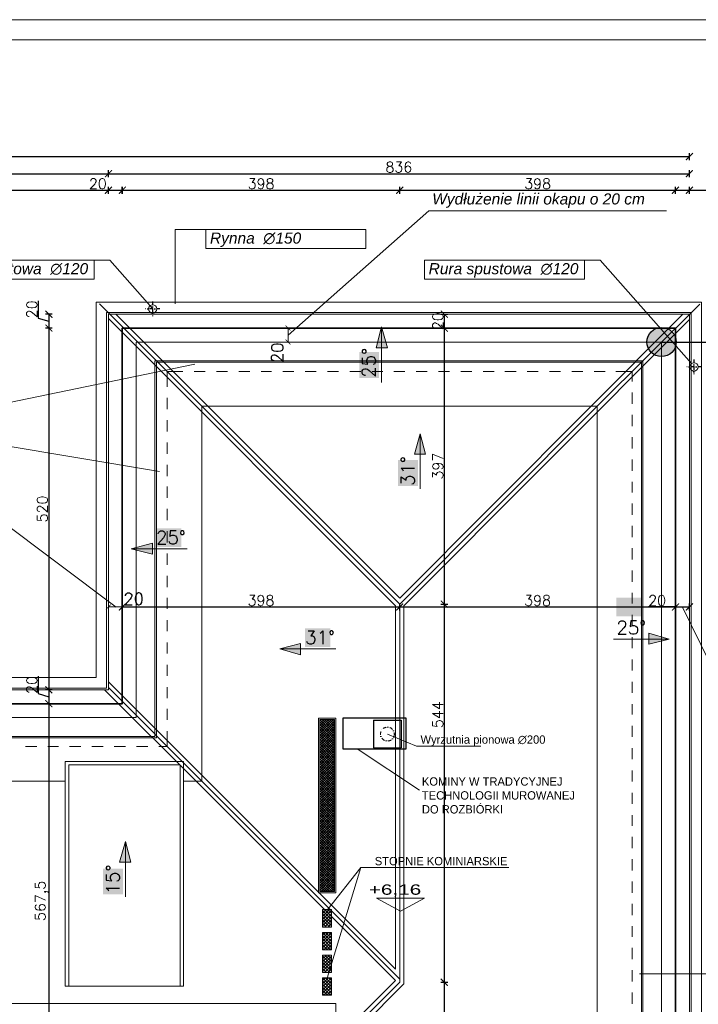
# Model space of a CAD drawing. Header units: millimetres. Extents: x -587 to 33545, y -26688 to 22494.
# Tile 227 of 256: x 15447 to 16424, y 6732 to 8148. Entities that reach past the tile are written whole.
import ezdxf
from ezdxf.lldxf.tags import DXFTag

# ---------------------------------------------------------------- set-up
doc = ezdxf.new("R2010")
doc.units = ezdxf.units.MM
doc.header["$MEASUREMENT"] = 0
for name, pattern in [('AUSGEZOGEN', [0]), ('DASHDOT', [1, 0.5, -0.25, 0, -0.25]), ('STRICHPUNKTX2', [2, 1, -0.5, 0, -0.5])]:
    doc.linetypes.add(name, pattern=pattern)
doc.layers.add('_B___I__', color=7, linetype='AUSGEZOGEN')
for name, color, linetype, lineweight in [('_IS_EKO_Wentylacja_wyrzut', 16, 'Continuous', 20), ('A_l.przerywana', 250, 'ICAD_ISO03W100', 9), ('A_l.widokowa', 250, 'Continuous', 18), ('A_linie widokowe', 5, 'Continuous', 18), ('A_wymiarowanie', 176, 'Continuous', 9), ('k_wyburzenia widoczne', 252, 'PNEUMATIC2', 30), ('l. przerywana', 3, 'ICAD_ISO03W100', 9), ('l.przerywana', 104, 'ICAD_ISO03W100', 5), ('l.widokowa', 140, 'Continuous', 15), ('l.wypełnien', 253, 'Continuous', 5), ('linia opisowa', 175, 'Continuous', 9), ('Nowe_820-G Rysunki Obrazki_Nr_pióra__23', 7, 'Continuous', 15), ('wymiarowanie', 176, 'Continuous', 9)]:
    doc.layers.add(name, color=color, linetype=linetype, lineweight=lineweight)
doc.layers.add('UWAGI ARCHITEKTURA', color=6, linetype='Continuous', plot=False)
doc.styles.add('Arial', font='arial.ttf')
doc.styles.add('Arial$001H0', font='SIMPLEX')
doc.styles.add('PROFILE', font='GOTHIC.TTF', dxfattribs={"width": 0.8})
doc.styles.add('styl1', font='arial.ttf', dxfattribs={"height": 15})
doc.styles.add('styl2', font='simplex.shx')
tags = doc.linetypes.add('ICAD_ISO03W100', pattern=[30, 12, -18]).pattern_tags.tags
tags[6:7] = [DXFTag(74, 4), DXFTag(75, 0), DXFTag(340, '0'), DXFTag(46, 1.0), DXFTag(50, 0.0), DXFTag(44, 0.0), DXFTag(45, 0.0)]
tags[4:5] = [DXFTag(74, 4), DXFTag(75, 0), DXFTag(340, '0'), DXFTag(46, 1.0), DXFTag(50, 0.0), DXFTag(44, 0.0), DXFTag(45, 0.0)]
doc.linetypes.add('PNEUMATIC2', pattern='A,0.5,-0.25,["//",Standard,S=0.2,R=0,X=-0.1,Y=-0.1],-0.25', length=1)
doc.dimstyles.new('Kopia I_1.100', dxfattribs={"dimtxt": 15, "dimasz": 10, "dimexe": 5, "dimexo": 1, "dimgap": 1.5, "dimtad": 1, "dimdec": 1, "dimrnd": 0.5, "dimtxsty": 'styl2', "dimblk": 'ARCHTICK', "dimcen": 5, "dimadec": 0, "dimazin": 0, "dimtfac": 1, "dimtdec": 1, "dimtmove": 0, "dimatfit": 3, "dimldrblk": 'ARCHTICK', "dimfxl": 10, "dimfxlon": 1, "dimarcsym": 0})
doc.dimstyles.new('Skala 1-100', dxfattribs={"dimtxt": 17, "dimasz": 7, "dimexe": 1, "dimexo": 1, "dimgap": 1.5, "dimtad": 1, "dimdec": 1, "dimrnd": 0.5, "dimtxsty": 'styl2', "dimblk": 'ARCHTICK', "dimcen": 7, "dimadec": 0, "dimazin": 0, "dimtfac": 1, "dimtdec": 1, "dimtmove": 1, "dimatfit": 3, "dimldrblk": 'ARCHTICK', "dimfxl": 15, "dimfxlon": 1, "dimlwd": -1, "dimlwe": -1, "dimarcsym": 0})

# ---------------------------------------------------------------- blocks, each defined once
blk = doc.blocks.new('_ArchTick')
at = {"color": 0, "linetype": 'ByBlock', "const_width": 0.15}
blk.add_lwpolyline([(-0.5, -0.5), (0.5, 0.5)], dxfattribs=at)
blk = doc.blocks.new('*D1318')
at = {"layer": 'Defpoints', "color": 0}
for p in [(15575.1, 7303.6), (15575.1, 7279.8), (15595.1, 7279.8)]:
    blk.add_point(p, dxfattribs=at)
at = {"layer": 'wymiarowanie', "color": 0}
for p, q in [((15575.1, 7288.6), (15575.1, 7304.6)), ((15595.1, 7303.6), (15575.1, 7303.6)), ((15595.1, 7288.6), (15595.1, 7304.6))]:
    blk.add_line(p, q, dxfattribs=at)
at = {"layer": 'wymiarowanie', "color": 0, "xscale": 7, "yscale": 7, "zscale": 7, "rotation": 180}
blk.add_blockref('_ArchTick', (15575.1, 7303.6), dxfattribs=at)
at = {"layer": 'wymiarowanie', "color": 0, "xscale": 7, "yscale": 7, "zscale": 7}
blk.add_blockref('_ArchTick', (15595.1, 7303.6), dxfattribs=at)
at = {"layer": 'wymiarowanie', "color": 0, "insert": (15611.5, 7315.3), "char_height": 17, "attachment_point": 5, "style": 'styl2'}
blk.add_mtext('20', dxfattribs=at)
blk = doc.blocks.new('*D1319')
at = {"layer": 'Defpoints', "color": 0}
for p in [(15858.2, 7704.7), (15833.6, 7684.7), (15858.2, 7684.7)]:
    blk.add_point(p, dxfattribs=at)
at = {"layer": 'wymiarowanie', "color": 0}
for p, q in [((15848.6, 7704.7), (15832.6, 7704.7)), ((15833.6, 7704.7), (15833.6, 7684.7)), ((15848.6, 7684.7), (15832.6, 7684.7))]:
    blk.add_line(p, q, dxfattribs=at)
at = {"layer": 'wymiarowanie', "color": 0, "xscale": 7, "yscale": 7, "zscale": 7}
for p, rotation in [((15833.6, 7704.7), 90), ((15833.6, 7684.7), -90.00000000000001)]:
    blk.add_blockref('_ArchTick', p, dxfattribs=dict(at, rotation=rotation))
at = {"layer": 'wymiarowanie', "color": 0, "insert": (15818.2, 7669.3), "char_height": 17, "attachment_point": 5, "rotation": 90, "style": 'styl2'}
blk.add_mtext('20', dxfattribs=at)
blk = doc.blocks.new('*D1791')
at = {"layer": 'Defpoints', "color": 0}
for p in [(16020, 7724.7), (16020, 7704.7), (16058.5, 7704.7)]:
    blk.add_point(p, dxfattribs=at)
at = {"layer": 'wymiarowanie', "color": 0, "lineweight": -2}
for p, q in [((16053.5, 7724.7), (16063.5, 7724.7)), ((16058.5, 7724.7), (16058.5, 7704.7)), ((16053.5, 7704.7), (16063.5, 7704.7))]:
    blk.add_line(p, q, dxfattribs=at)
at = {"layer": 'wymiarowanie', "color": 0, "lineweight": -2, "xscale": 10, "yscale": 10, "zscale": 10}
for p, rotation in [((16058.5, 7724.7), 90), ((16058.5, 7704.7), -90.00000000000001)]:
    blk.add_blockref('_ArchTick', p, dxfattribs=dict(at, rotation=rotation))
at = {"layer": 'wymiarowanie', "color": 0, "insert": (16049.2, 7714.7), "char_height": 15, "attachment_point": 5, "rotation": 90, "style": 'styl2'}
blk.add_mtext('20', dxfattribs=at)
blk = doc.blocks.new('*D1792')
at = {"layer": 'Defpoints', "color": 0}
for p in [(16020, 7704.7), (15994.3, 7307.7), (16058.5, 7307.7)]:
    blk.add_point(p, dxfattribs=at)
at = {"layer": 'wymiarowanie', "color": 0, "lineweight": -2}
for p, q in [((16053.5, 7704.7), (16063.5, 7704.7)), ((16058.5, 7704.7), (16058.5, 7307.7)), ((16053.5, 7307.7), (16063.5, 7307.7))]:
    blk.add_line(p, q, dxfattribs=at)
at = {"layer": 'wymiarowanie', "color": 0, "lineweight": -2, "xscale": 10, "yscale": 10, "zscale": 10}
for p, rotation in [((16058.5, 7704.7), 90), ((16058.5, 7307.7), -90.00000000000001)]:
    blk.add_blockref('_ArchTick', p, dxfattribs=dict(at, rotation=rotation))
at = {"layer": 'wymiarowanie', "color": 0, "insert": (16049.2, 7506.2), "char_height": 15, "attachment_point": 5, "rotation": 90, "style": 'styl2'}
blk.add_mtext('397', dxfattribs=at)
blk = doc.blocks.new('*D1793')
at = {"layer": 'Defpoints', "color": 0}
for p in [(15994.3, 7307.7), (15994.3, 6763.9), (16058.5, 6763.9)]:
    blk.add_point(p, dxfattribs=at)
at = {"layer": 'wymiarowanie', "color": 0, "lineweight": -2}
for p, q in [((16053.5, 7307.7), (16063.5, 7307.7)), ((16058.5, 7307.7), (16058.5, 6763.9)), ((16053.5, 6763.9), (16063.5, 6763.9))]:
    blk.add_line(p, q, dxfattribs=at)
at = {"layer": 'wymiarowanie', "color": 0, "lineweight": -2, "xscale": 10, "yscale": 10, "zscale": 10}
for p, rotation in [((16058.5, 7307.7), 90), ((16058.5, 6763.9), -90.00000000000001)]:
    blk.add_blockref('_ArchTick', p, dxfattribs=dict(at, rotation=rotation))
at = {"layer": 'wymiarowanie', "color": 0, "insert": (16049.2, 7148.6), "char_height": 15, "attachment_point": 5, "rotation": 90, "style": 'styl2'}
blk.add_mtext('544', dxfattribs=at)
blk = doc.blocks.new('*D1794')
at = {"layer": 'Defpoints', "color": 0}
for p in [(15994.3, 6763.9), (15827.5, 6597.2), (16058.5, 6597.2)]:
    blk.add_point(p, dxfattribs=at)
at = {"layer": 'wymiarowanie', "color": 0, "lineweight": -2}
for p, q in [((16053.5, 6763.9), (16063.5, 6763.9)), ((16058.5, 6763.9), (16058.5, 6597.2)), ((16053.5, 6597.2), (16063.5, 6597.2))]:
    blk.add_line(p, q, dxfattribs=at)
at = {"layer": 'wymiarowanie', "color": 0, "lineweight": -2, "xscale": 10, "yscale": 10, "zscale": 10}
for p, rotation in [((16058.5, 6763.9), 90), ((16058.5, 6597.2), -90.00000000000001)]:
    blk.add_blockref('_ArchTick', p, dxfattribs=dict(at, rotation=rotation))
at = {"layer": 'wymiarowanie', "color": 0, "insert": (16049.2, 6680.6), "char_height": 15, "attachment_point": 5, "rotation": 90, "style": 'styl2'}
blk.add_mtext('167', dxfattribs=at)
blk = doc.blocks.new('*D1800')
at = {"layer": 'Defpoints', "color": 0}
for p in [(15994.3, 7303.6), (15595.1, 7288.6), (15994.3, 7288.6)]:
    blk.add_point(p, dxfattribs=at)
at = {"layer": 'wymiarowanie', "color": 0, "lineweight": -2}
for p, q in [((15595.1, 7298.6), (15595.1, 7308.6)), ((15994.3, 7298.6), (15994.3, 7308.6)), ((15595.1, 7303.6), (15994.3, 7303.6))]:
    blk.add_line(p, q, dxfattribs=at)
at = {"layer": 'wymiarowanie', "color": 0, "lineweight": -2, "xscale": 10, "yscale": 10, "zscale": 10, "rotation": 180}
blk.add_blockref('_ArchTick', (15595.1, 7303.6), dxfattribs=at)
at = {"layer": 'wymiarowanie', "color": 0, "lineweight": -2, "xscale": 10, "yscale": 10, "zscale": 10}
blk.add_blockref('_ArchTick', (15994.3, 7303.6), dxfattribs=at)
at = {"layer": 'wymiarowanie', "color": 0, "insert": (15794.7, 7313), "char_height": 15, "attachment_point": 5, "style": 'styl2'}
blk.add_mtext('398', dxfattribs=at)
blk = doc.blocks.new('*D1801')
at = {"layer": 'Defpoints', "color": 0}
for p in [(16391.2, 7303.6), (15994.3, 7288.6), (16391.2, 7276.1)]:
    blk.add_point(p, dxfattribs=at)
at = {"layer": 'wymiarowanie', "color": 0, "lineweight": -2}
for p, q in [((15994.3, 7298.6), (15994.3, 7308.6)), ((16391.2, 7298.6), (16391.2, 7308.6)), ((15994.3, 7303.6), (16391.2, 7303.6))]:
    blk.add_line(p, q, dxfattribs=at)
at = {"layer": 'wymiarowanie', "color": 0, "lineweight": -2, "xscale": 10, "yscale": 10, "zscale": 10, "rotation": 180}
blk.add_blockref('_ArchTick', (15994.3, 7303.6), dxfattribs=at)
at = {"layer": 'wymiarowanie', "color": 0, "lineweight": -2, "xscale": 10, "yscale": 10, "zscale": 10}
blk.add_blockref('_ArchTick', (16391.2, 7303.6), dxfattribs=at)
at = {"layer": 'wymiarowanie', "color": 0, "insert": (16192.7, 7313), "char_height": 15, "attachment_point": 5, "style": 'styl2'}
blk.add_mtext('398', dxfattribs=at)
blk = doc.blocks.new('*D1802')
at = {"layer": 'Defpoints', "color": 0}
for p in [(16411.2, 7303.6), (16391.2, 7276.1), (16411.2, 7278)]:
    blk.add_point(p, dxfattribs=at)
at = {"layer": 'wymiarowanie', "color": 0, "lineweight": -2}
for p, q in [((16391.2, 7298.6), (16391.2, 7308.6)), ((16411.2, 7298.6), (16411.2, 7308.6)), ((16391.2, 7303.6), (16352.3, 7303.6)), ((16391.2, 7303.6), (16411.2, 7303.6))]:
    blk.add_line(p, q, dxfattribs=at)
at = {"layer": 'wymiarowanie', "color": 0, "lineweight": -2, "xscale": 10, "yscale": 10, "zscale": 10, "rotation": 180}
blk.add_blockref('_ArchTick', (16391.2, 7303.6), dxfattribs=at)
at = {"layer": 'wymiarowanie', "color": 0, "lineweight": -2, "xscale": 10, "yscale": 10, "zscale": 10}
blk.add_blockref('_ArchTick', (16411.2, 7303.6), dxfattribs=at)
at = {"layer": 'wymiarowanie', "color": 0, "insert": (16364.8, 7313), "char_height": 15, "attachment_point": 5, "style": 'styl2'}
blk.add_mtext('20', dxfattribs=at)
blk = doc.blocks.new('*D1806')
at = {"layer": 'Defpoints', "color": 0}
for p in [(15575.1, 7903), (14172.1, 7694.9), (15575.1, 7702.6)]:
    blk.add_point(p, dxfattribs=at)
at = {"layer": 'wymiarowanie', "color": 0, "lineweight": -2}
for p, q in [((14172.1, 7898), (14172.1, 7908)), ((14172.1, 7903), (15575.1, 7903)), ((15575.1, 7898), (15575.1, 7908))]:
    blk.add_line(p, q, dxfattribs=at)
at = {"layer": 'wymiarowanie', "color": 0, "lineweight": -2, "xscale": 10, "yscale": 10, "zscale": 10, "rotation": 180}
blk.add_blockref('_ArchTick', (14172.1, 7903), dxfattribs=at)
at = {"layer": 'wymiarowanie', "color": 0, "lineweight": -2, "xscale": 10, "yscale": 10, "zscale": 10}
blk.add_blockref('_ArchTick', (15575.1, 7903), dxfattribs=at)
at = {"layer": 'wymiarowanie', "color": 0, "insert": (14873.6, 7912.3), "char_height": 15, "attachment_point": 5, "style": 'styl2'}
blk.add_mtext('1403', dxfattribs=at)
blk = doc.blocks.new('*D1807')
at = {"layer": 'Defpoints', "color": 0}
for p in [(15595.1, 7903), (15595.1, 7704.7), (15575.1, 7702.6)]:
    blk.add_point(p, dxfattribs=at)
at = {"layer": 'wymiarowanie', "color": 0, "lineweight": -2}
for p, q in [((15575.1, 7898), (15575.1, 7908)), ((15575.1, 7903), (15595.1, 7903)), ((15595.1, 7898), (15595.1, 7908))]:
    blk.add_line(p, q, dxfattribs=at)
at = {"layer": 'wymiarowanie', "color": 0, "lineweight": -2, "xscale": 10, "yscale": 10, "zscale": 10, "rotation": 180}
blk.add_blockref('_ArchTick', (15575.1, 7903), dxfattribs=at)
at = {"layer": 'wymiarowanie', "color": 0, "lineweight": -2, "xscale": 10, "yscale": 10, "zscale": 10}
blk.add_blockref('_ArchTick', (15595.1, 7903), dxfattribs=at)
at = {"layer": 'wymiarowanie', "color": 0, "insert": (15559.9, 7912.3), "char_height": 15, "attachment_point": 5, "style": 'styl2'}
blk.add_mtext('20', dxfattribs=at)
blk = doc.blocks.new('*D1809')
at = {"layer": 'Defpoints', "color": 0}
for p in [(16411.2, 7903), (16391.2, 7704.7), (16411.2, 7702.1)]:
    blk.add_point(p, dxfattribs=at)
at = {"layer": 'wymiarowanie', "color": 0, "lineweight": -2}
for p, q in [((16391.2, 7898), (16391.2, 7908)), ((16391.2, 7903), (16411.2, 7903)), ((16411.2, 7898), (16411.2, 7908)), ((16411.2, 7903), (16463.9, 7903))]:
    blk.add_line(p, q, dxfattribs=at)
at = {"layer": 'wymiarowanie', "color": 0, "lineweight": -2, "xscale": 10, "yscale": 10, "zscale": 10, "rotation": 180}
blk.add_blockref('_ArchTick', (16391.2, 7903), dxfattribs=at)
at = {"layer": 'wymiarowanie', "color": 0, "lineweight": -2, "xscale": 10, "yscale": 10, "zscale": 10}
blk.add_blockref('_ArchTick', (16411.2, 7903), dxfattribs=at)
at = {"layer": 'wymiarowanie', "color": 0, "insert": (16451.5, 7912.3), "char_height": 15, "attachment_point": 5, "style": 'styl2'}
blk.add_mtext('20', dxfattribs=at)
blk = doc.blocks.new('*D1811')
at = {"layer": 'Defpoints', "color": 0}
for p in [(15994.4, 7903), (15595.2, 7888), (15994.4, 7888)]:
    blk.add_point(p, dxfattribs=at)
at = {"layer": 'wymiarowanie', "color": 0, "lineweight": -2}
for p, q in [((15595.2, 7898), (15595.2, 7908)), ((15595.2, 7903), (15994.4, 7903)), ((15994.4, 7898), (15994.4, 7908))]:
    blk.add_line(p, q, dxfattribs=at)
at = {"layer": 'wymiarowanie', "color": 0, "lineweight": -2, "xscale": 10, "yscale": 10, "zscale": 10, "rotation": 180}
blk.add_blockref('_ArchTick', (15595.2, 7903), dxfattribs=at)
at = {"layer": 'wymiarowanie', "color": 0, "lineweight": -2, "xscale": 10, "yscale": 10, "zscale": 10}
blk.add_blockref('_ArchTick', (15994.4, 7903), dxfattribs=at)
at = {"layer": 'wymiarowanie', "color": 0, "insert": (15794.8, 7912.3), "char_height": 15, "attachment_point": 5, "style": 'styl2'}
blk.add_mtext('398', dxfattribs=at)
blk = doc.blocks.new('*D1812')
at = {"layer": 'Defpoints', "color": 0}
for p in [(16391.2, 7903), (15994.4, 7888), (16391.2, 7875.4)]:
    blk.add_point(p, dxfattribs=at)
at = {"layer": 'wymiarowanie', "color": 0, "lineweight": -2}
for p, q in [((15994.4, 7898), (15994.4, 7908)), ((15994.4, 7903), (16391.2, 7903)), ((16391.2, 7898), (16391.2, 7908))]:
    blk.add_line(p, q, dxfattribs=at)
at = {"layer": 'wymiarowanie', "color": 0, "lineweight": -2, "xscale": 10, "yscale": 10, "zscale": 10, "rotation": 180}
blk.add_blockref('_ArchTick', (15994.4, 7903), dxfattribs=at)
at = {"layer": 'wymiarowanie', "color": 0, "lineweight": -2, "xscale": 10, "yscale": 10, "zscale": 10}
blk.add_blockref('_ArchTick', (16391.2, 7903), dxfattribs=at)
at = {"layer": 'wymiarowanie', "color": 0, "insert": (16192.8, 7912.3), "char_height": 15, "attachment_point": 5, "style": 'styl2'}
blk.add_mtext('398', dxfattribs=at)
blk = doc.blocks.new('*D1815')
at = {"layer": 'Defpoints', "color": 0}
for p in [(15575.1, 7926.8), (14172.1, 7898), (15575.1, 7898)]:
    blk.add_point(p, dxfattribs=at)
at = {"layer": 'wymiarowanie', "color": 0, "lineweight": -2}
for p, q in [((14172.1, 7921.8), (14172.1, 7931.8)), ((15575.1, 7921.8), (15575.1, 7931.8)), ((14172.1, 7926.8), (15575.1, 7926.8))]:
    blk.add_line(p, q, dxfattribs=at)
at = {"layer": 'wymiarowanie', "color": 0, "lineweight": -2, "xscale": 10, "yscale": 10, "zscale": 10, "rotation": 180}
blk.add_blockref('_ArchTick', (14172.1, 7926.8), dxfattribs=at)
at = {"layer": 'wymiarowanie', "color": 0, "lineweight": -2, "xscale": 10, "yscale": 10, "zscale": 10}
blk.add_blockref('_ArchTick', (15575.1, 7926.8), dxfattribs=at)
at = {"layer": 'wymiarowanie', "color": 0, "insert": (14873.6, 7936.2), "char_height": 15, "attachment_point": 5, "style": 'styl2'}
blk.add_mtext('1403', dxfattribs=at)
blk = doc.blocks.new('*D1816')
at = {"layer": 'Defpoints', "color": 0}
for p in [(16411.2, 7926.8), (15575.1, 7898), (16411.2, 7898)]:
    blk.add_point(p, dxfattribs=at)
at = {"layer": 'wymiarowanie', "color": 0, "lineweight": -2}
for p, q in [((15575.1, 7921.8), (15575.1, 7931.8)), ((16411.2, 7921.8), (16411.2, 7931.8)), ((15575.1, 7926.8), (16411.2, 7926.8))]:
    blk.add_line(p, q, dxfattribs=at)
at = {"layer": 'wymiarowanie', "color": 0, "lineweight": -2, "xscale": 10, "yscale": 10, "zscale": 10, "rotation": 180}
blk.add_blockref('_ArchTick', (15575.1, 7926.8), dxfattribs=at)
at = {"layer": 'wymiarowanie', "color": 0, "lineweight": -2, "xscale": 10, "yscale": 10, "zscale": 10}
blk.add_blockref('_ArchTick', (16411.2, 7926.8), dxfattribs=at)
at = {"layer": 'wymiarowanie', "color": 0, "insert": (15993.1, 7936.2), "char_height": 15, "attachment_point": 5, "style": 'styl2'}
blk.add_mtext('836', dxfattribs=at)
blk = doc.blocks.new('*D1818')
at = {"layer": 'Defpoints', "color": 0}
for p in [(16411.2, 7951.3), (13336, 7903), (16411.2, 7903)]:
    blk.add_point(p, dxfattribs=at)
at = {"layer": 'wymiarowanie', "color": 0, "lineweight": -2}
for p, q in [((13336, 7946.3), (13336, 7956.3)), ((13336, 7951.3), (16411.2, 7951.3)), ((16411.2, 7946.3), (16411.2, 7956.3))]:
    blk.add_line(p, q, dxfattribs=at)
at = {"layer": 'wymiarowanie', "color": 0, "lineweight": -2, "xscale": 10, "yscale": 10, "zscale": 10, "rotation": 180}
blk.add_blockref('_ArchTick', (13336, 7951.3), dxfattribs=at)
at = {"layer": 'wymiarowanie', "color": 0, "lineweight": -2, "xscale": 10, "yscale": 10, "zscale": 10}
blk.add_blockref('_ArchTick', (16411.2, 7951.3), dxfattribs=at)
at = {"layer": 'wymiarowanie', "color": 0, "insert": (14873.6, 7960.6), "char_height": 15, "attachment_point": 5, "style": 'styl2'}
blk.add_mtext('3075', dxfattribs=at)
blk = doc.blocks.new('*D1836')
at = {"layer": 'Defpoints', "color": 0}
for p in [(16600.2, 7307.7), (15994.3, 6763.9), (16664.4, 6763.9)]:
    blk.add_point(p, dxfattribs=at)
at = {"layer": 'wymiarowanie', "color": 0, "lineweight": -2}
for p, q in [((16659.4, 7307.7), (16669.4, 7307.7)), ((16664.4, 7307.7), (16664.4, 6763.9)), ((16659.4, 6763.9), (16669.4, 6763.9))]:
    blk.add_line(p, q, dxfattribs=at)
at = {"layer": 'wymiarowanie', "color": 0, "lineweight": -2, "xscale": 10, "yscale": 10, "zscale": 10}
for p, rotation in [((16664.4, 7307.7), 90), ((16664.4, 6763.9), -90.00000000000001)]:
    blk.add_blockref('_ArchTick', p, dxfattribs=dict(at, rotation=rotation))
at = {"layer": 'wymiarowanie', "color": 0, "insert": (16655.1, 7148.6), "char_height": 15, "attachment_point": 5, "rotation": 90, "style": 'styl2'}
blk.add_mtext('544', dxfattribs=at)
blk = doc.blocks.new('*D1837')
at = {"layer": 'Defpoints', "color": 0}
for p in [(15994.3, 6763.9), (15827.5, 6597.2), (16664.4, 6597.2)]:
    blk.add_point(p, dxfattribs=at)
at = {"layer": 'wymiarowanie', "color": 0, "lineweight": -2}
for p, q in [((16659.4, 6763.9), (16669.4, 6763.9)), ((16664.4, 6763.9), (16664.4, 6597.2)), ((16659.4, 6597.2), (16669.4, 6597.2))]:
    blk.add_line(p, q, dxfattribs=at)
at = {"layer": 'wymiarowanie', "color": 0, "lineweight": -2, "xscale": 10, "yscale": 10, "zscale": 10}
for p, rotation in [((16664.4, 6763.9), 90), ((16664.4, 6597.2), -90.00000000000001)]:
    blk.add_blockref('_ArchTick', p, dxfattribs=dict(at, rotation=rotation))
at = {"layer": 'wymiarowanie', "color": 0, "insert": (16655.1, 6680.6), "char_height": 15, "attachment_point": 5, "rotation": 90, "style": 'styl2'}
blk.add_mtext('167', dxfattribs=at)
blk = doc.blocks.new('*D1844')
at = {"layer": 'Defpoints', "color": 0}
for p in [(15602.6, 7724.7), (15489.4, 7704.7), (15602.6, 7704.7)]:
    blk.add_point(p, dxfattribs=at)
at = {"layer": 'wymiarowanie', "color": 0, "lineweight": -2}
for p, q in [((15474.2, 7744.1), (15474.2, 7719.2)), ((15474.2, 7719.2), (15489.4, 7714.7)), ((15494.4, 7724.7), (15484.4, 7724.7)), ((15489.4, 7724.7), (15489.4, 7704.7)), ((15494.4, 7704.7), (15484.4, 7704.7))]:
    blk.add_line(p, q, dxfattribs=at)
at = {"layer": 'wymiarowanie', "color": 0, "lineweight": -2, "xscale": 10, "yscale": 10, "zscale": 10}
for p, rotation in [((15489.4, 7724.7), 90), ((15489.4, 7704.7), -90.00000000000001)]:
    blk.add_blockref('_ArchTick', p, dxfattribs=dict(at, rotation=rotation))
at = {"layer": 'wymiarowanie', "color": 0, "insert": (15464.9, 7731.7), "char_height": 15, "attachment_point": 5, "rotation": 90, "style": 'styl2'}
blk.add_mtext('20', dxfattribs=at)
blk = doc.blocks.new('*D1845')
at = {"layer": 'Defpoints', "color": 0}
for p in [(15602.6, 7704.7), (15489.4, 7184.5), (15569.7, 7184.5)]:
    blk.add_point(p, dxfattribs=at)
at = {"layer": 'wymiarowanie', "color": 0, "lineweight": -2}
for p, q in [((15494.4, 7704.7), (15484.4, 7704.7)), ((15489.4, 7704.7), (15489.4, 7184.5)), ((15494.4, 7184.5), (15484.4, 7184.5))]:
    blk.add_line(p, q, dxfattribs=at)
at = {"layer": 'wymiarowanie', "color": 0, "lineweight": -2, "xscale": 10, "yscale": 10, "zscale": 10}
for p, rotation in [((15489.4, 7704.7), 90), ((15489.4, 7184.5), -90.00000000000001)]:
    blk.add_blockref('_ArchTick', p, dxfattribs=dict(at, rotation=rotation))
at = {"layer": 'wymiarowanie', "color": 0, "insert": (15480, 7444.6), "char_height": 15, "attachment_point": 5, "rotation": 90, "style": 'styl2'}
blk.add_mtext('520', dxfattribs=at)
blk = doc.blocks.new('*D1846')
at = {"layer": 'Defpoints', "color": 0}
for p in [(15569.7, 7184.5), (15489.4, 7164.5), (15563.9, 7164.5)]:
    blk.add_point(p, dxfattribs=at)
at = {"layer": 'wymiarowanie', "color": 0, "lineweight": -2}
for p, q in [((15474.2, 7203.9), (15474.2, 7179.1)), ((15494.4, 7184.5), (15484.4, 7184.5)), ((15489.4, 7184.5), (15489.4, 7164.5)), ((15474.2, 7179.1), (15489.4, 7174.5)), ((15494.4, 7164.5), (15484.4, 7164.5))]:
    blk.add_line(p, q, dxfattribs=at)
at = {"layer": 'wymiarowanie', "color": 0, "lineweight": -2, "xscale": 10, "yscale": 10, "zscale": 10}
for p, rotation in [((15489.4, 7184.5), 90), ((15489.4, 7164.5), -90.00000000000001)]:
    blk.add_blockref('_ArchTick', p, dxfattribs=dict(at, rotation=rotation))
at = {"layer": 'wymiarowanie', "color": 0, "insert": (15464.9, 7191.5), "char_height": 15, "attachment_point": 5, "rotation": 90, "style": 'styl2'}
blk.add_mtext('20', dxfattribs=at)
blk = doc.blocks.new('*D1847')
at = {"layer": 'Defpoints', "color": 0}
for p in [(15563.9, 7164.5), (15489.4, 6597.2), (15545.2, 6597.2)]:
    blk.add_point(p, dxfattribs=at)
at = {"layer": 'wymiarowanie', "color": 0, "lineweight": -2}
for p, q in [((15494.4, 7164.5), (15484.4, 7164.5)), ((15489.4, 7164.5), (15489.4, 6597.2)), ((15494.4, 6597.2), (15484.4, 6597.2))]:
    blk.add_line(p, q, dxfattribs=at)
at = {"layer": 'wymiarowanie', "color": 0, "lineweight": -2, "xscale": 10, "yscale": 10, "zscale": 10}
for p, rotation in [((15489.4, 7164.5), 90), ((15489.4, 6597.2), -90.00000000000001)]:
    blk.add_blockref('_ArchTick', p, dxfattribs=dict(at, rotation=rotation))
at = {"layer": 'wymiarowanie', "color": 0, "insert": (15479.3, 6880.9), "char_height": 15, "attachment_point": 5, "rotation": 90, "style": 'styl2'}
blk.add_mtext('567,5', dxfattribs=at)

msp = doc.modelspace()

# ---------------------------------------------------------------- hatches: boundary and pattern name
at = {"layer": 'l.widokowa'}
for points in [[(15968.12, 7706.69), (15960.51, 7676.26), (15976.57, 7676.26)], [(16023.9, 7552.85), (16015.45, 7523.26), (16031.51, 7523.26)], [(15608.02, 7387.17), (15638.45, 7379.56), (15638.45, 7395.62)], [(16382.3, 7257.54), (16352.72, 7266), (16352.72, 7249.94)], [(15821.88, 7243.47), (15851.47, 7235.02), (15851.47, 7251.08)], [(15599.57, 6966.22), (15591.12, 6936.63), (15607.18, 6936.63)]]:
    msp.add_hatch(color=7, dxfattribs=at).paths.add_polyline_path(points)
at = {"layer": 'l.widokowa', "true_color": 0xffffff}
for points in [[(15935.99, 7670.34), (15935.99, 7633.15), (15964.73, 7633.15), (15964.73, 7670.34)], [(15991.78, 7514.81), (15991.78, 7477.62), (16020.52, 7477.62), (16020.52, 7514.81)], [(15643.53, 7416.76), (15643.53, 7389.71), (15679.87, 7389.71), (15679.87, 7416.76)], [(16306.23, 7317.01), (16306.23, 7289.96), (16342.58, 7289.96), (16342.58, 7317.01)], [(15858.23, 7273.06), (15858.23, 7246.01), (15894.58, 7246.01), (15894.58, 7273.06)], [(15567.45, 6927.33), (15567.45, 6890.14), (15596.19, 6890.14), (15596.19, 6927.33)]]:
    msp.add_hatch(color=7, dxfattribs=at).paths.add_polyline_path(points)
at = {"layer": 'l.wypełnien'}
h = msp.add_hatch(dxfattribs=at)
h.set_pattern_fill('ANSI37', color=256, scale=20, style=0)
h.set_pattern_definition([(45, (-133.7189, 32.6354), (-1.76776695, 1.76776695), []), (135, (-133.7189, 32.6354), (-1.76776695, -1.76776695), [])])
h.paths.add_polyline_path([(15879.33, 7141.73), (15900.33, 7141.73), (15900.33, 6894.49), (15879.33, 6894.49)])
h = msp.add_hatch(dxfattribs=at)
h.set_pattern_fill('ANSI37', color=256, style=0)
h.set_pattern_definition([(45, (-57957.018, 100764.7722), (-2.24506403, 2.24506403), []), (135, (-57957.018, 100764.7722), (-2.24506403, -2.24506403), [])])
h.paths.add_polyline_path([(15883.34, 6868.31), (15883.34, 6843.31), (15896.31, 6843.31), (15896.31, 6868.31)])
h.paths.add_polyline_path([(15883.34, 6835.68), (15883.34, 6810.68), (15896.31, 6810.68), (15896.31, 6835.68)])
h = msp.add_hatch(dxfattribs=at)
h.set_pattern_fill('ANSI37', color=256, style=0)
h.set_pattern_definition([(45, (-57957.018, 100699.4974), (-2.24506403, 2.24506403), []), (135, (-57957.018, 100699.4974), (-2.24506403, -2.24506403), [])])
h.paths.add_polyline_path([(15883.34, 6803.04), (15883.34, 6778.04), (15896.31, 6778.04), (15896.31, 6803.04)])
h.paths.add_polyline_path([(15883.34, 6770.4), (15883.34, 6745.4), (15896.31, 6745.4), (15896.31, 6770.4)])
at = {"layer": 'UWAGI ARCHITEKTURA'}
msp.add_hatch(color=256, dxfattribs=at).paths.add_polyline_path([(16392.2, 7684.71, 1), (16350.13, 7684.71, 1)])

# ---------------------------------------------------------------- linework, layer by layer
for p, q in [((15956.62, 7140.83), (15956.62, 7100.83)), ((15956.62, 7140.83), (15996.62, 7140.83)), ((15996.62, 7140.83), (15996.62, 7100.83)), ((15956.62, 7100.83), (15996.62, 7100.83))]:
    msp.add_line(p, q)
at = {"layer": '_B___I__', "linetype": 'STRICHPUNKTX2', "ltscale": 5}
for p, q in [((15649.27, 7732.31), (15628.27, 7732.31)), ((15638.77, 7742.81), (15638.77, 7721.81)), ((16428.32, 7648.97), (16407.32, 7648.97)), ((16417.82, 7659.47), (16417.82, 7638.47))]:
    msp.add_line(p, q, dxfattribs=at)
at = {"layer": '_IS_EKO_Wentylacja_wyrzut', "linetype": 'DASHDOT', "ltscale": 10}
msp.add_circle((15976.62, 7120.83), 10, dxfattribs=at)
at = {"layer": 'A_l.przerywana', "color": 7, "lineweight": 9}
for p, q in [((15709.46, 7592.57), (15562.32, 7739.71)), ((16278.33, 7592.57), (16426.16, 7739.3)), ((15994.32, 7307.71), (15709.46, 7592.57)), ((15994.32, 7307.71), (16278.33, 7592.57)), ((15994.32, 6764.03), (15994.32, 7307.71)), ((15709.46, 7053.28), (15575.09, 7187.65)), ((15709.46, 7053.28), (15994.32, 6768.42))]:
    msp.add_line(p, q, dxfattribs=at)
at = {"layer": 'A_l.przerywana', "color": 7}
msp.add_line((15994.32, 6764.03), (15827.46, 6597.17), dxfattribs=at)
at = {"layer": 'A_l.przerywana', "color": 5, "lineweight": 35}
msp.add_lwpolyline([(13356.02, 7698.92), (13356.02, 6029.8), (16391.16, 6029.8), (16391.16, 7704.71), (15595.09, 7704.71), (15595.09, 7164.54), (14152.1, 7164.54), (14152.1, 7698.92)], close=True, dxfattribs=at)
at = {"layer": 'A_l.przerywana', "color": 7, "ltscale": 0.5}
msp.add_lwpolyline([(15518.04, 7076.48), (15678.27, 7076.48), (15678.27, 6758.28), (15518.04, 6758.28)], close=True, dxfattribs=at)
at = {"layer": 'A_l.widokowa', "color": 5}
for points in [[(13318.52, 7736.42), (13318.52, 5992.3), (16428.66, 5992.3), (16428.66, 7742.21), (15557.59, 7742.21), (15557.59, 7202.04), (14189.6, 7202.04), (14189.6, 7736.42)], [(13333.52, 7721.42), (13333.52, 6007.3), (16413.66, 6007.3), (16413.66, 7727.21), (15572.59, 7727.21), (15572.59, 7187.04), (14174.6, 7187.04), (14174.6, 7721.42)], [(13336.02, 7718.92), (13336.02, 6009.8), (16411.16, 6009.8), (16411.16, 7724.71), (15575.09, 7724.71), (15575.09, 7184.54), (14172.1, 7184.54), (14172.1, 7718.92)], [(13403.09, 7651.85), (13403.09, 6076.86), (16344.1, 6076.86), (16344.1, 7657.65), (15642.15, 7657.65), (15642.15, 7117.47), (14105.03, 7117.47), (14105.03, 7651.85)], [(13405.09, 7649.85), (13405.09, 6078.86), (16342.1, 6078.86), (16342.1, 7655.65), (15644.15, 7655.65), (15644.15, 7115.47), (14103.03, 7115.47), (14103.03, 7649.85)]]:
    msp.add_lwpolyline(points, close=True, dxfattribs=at)
at = {"layer": 'A_l.widokowa', "color": 7, "ltscale": 0.5}
msp.add_lwpolyline([(15513.04, 7081.48), (15683.27, 7081.48), (15683.27, 6758.28), (15513.04, 6758.28)], close=True, dxfattribs=at)
at = {"layer": 'A_linie widokowe', "color": 7}
for points in [[(15896.31, 6868.31), (15883.34, 6868.31), (15883.34, 6843.31), (15896.31, 6843.31)], [(15896.31, 6835.68), (15883.34, 6835.68), (15883.34, 6810.68), (15896.31, 6810.68)], [(15896.31, 6803.04), (15883.34, 6803.04), (15883.34, 6778.04), (15896.31, 6778.04)], [(15896.31, 6770.4), (15883.34, 6770.4), (15883.34, 6745.4), (15896.31, 6745.4)]]:
    msp.add_lwpolyline(points, close=True, dxfattribs=at)
at = {"layer": 'A_wymiarowanie'}
for p, q in [((15933.05, 7099.77), (16022.61, 7040.28)), ((15938.2, 6928.88), (15889.83, 6867.77)), ((16151.28, 6928.88), (15938.2, 6928.88)), ((16654.13, 6776.22), (16339.25, 6776.21))]:
    msp.add_line(p, q, dxfattribs=at)
at = {"layer": 'k_wyburzenia widoczne', "ltscale": 15}
for p, q in [((16003.62, 7143.73), (15912.33, 7143.73)), ((15912.33, 7143.73), (15912.33, 7099.77)), ((16003.62, 7099.77), (16003.62, 7143.73)), ((15912.33, 7099.77), (16003.62, 7099.77))]:
    msp.add_line(p, q, dxfattribs=at)
at = {"layer": 'l. przerywana', "color": 7, "ltscale": 0.2}
for centre in [(15638.77, 7732.31), (16417.82, 7648.97)]:
    msp.add_circle(centre, 6, dxfattribs=at)
at = {"layer": 'l.przerywana', "color": 7}
msp.add_lwpolyline([(14413.02, 7678.92), (13376.02, 7678.92), (13376.02, 6049.8), (16371.16, 6049.8), (16371.16, 7684.71), (15615.09, 7684.71), (15615.09, 7144.54), (14413.02, 7144.54), (14413.02, 7678.92), (13376.02, 7678.92)], dxfattribs=at)
at = {"layer": 'l.widokowa', "color": 7, "linetype": 'Continuous', "lineweight": 9}
for p, q in [((15988.32, 7305.23), (15575.09, 7718.46)), ((15994.31, 7316.2), (15585.81, 7724.71)), ((15994.31, 7316.2), (16401.6, 7724.71)), ((15968.12, 7626.39), (15968.12, 7706.69)), ((16000.32, 7305.23), (16411.16, 7717.3)), ((15659.59, 7620.47), (15659.59, 7642.45)), ((15659.59, 7642.45), (15682.41, 7642.45)), ((15698.47, 7642.45), (15714.53, 7642.45)), ((15730.59, 7642.45), (15746.65, 7642.45)), ((15762.71, 7642.45), (15778.77, 7642.45)), ((15794.83, 7642.45), (15810.05, 7642.45)), ((15826.11, 7642.45), (15842.17, 7642.45)), ((15858.23, 7642.45), (15874.29, 7642.45)), ((15890.35, 7642.45), (15906.41, 7642.45)), ((15922.47, 7642.45), (15938.53, 7642.45)), ((15954.59, 7642.45), (15969.81, 7642.45)), ((15985.87, 7642.45), (16001.93, 7642.45)), ((16017.99, 7642.45), (16034.05, 7642.45)), ((16050.11, 7642.45), (16066.17, 7642.45)), ((16082.23, 7642.45), (16098.29, 7642.45)), ((16114.35, 7642.45), (16130.41, 7642.45)), ((16145.62, 7642.45), (16161.69, 7642.45)), ((16177.75, 7642.45), (16193.81, 7642.45)), ((16209.87, 7642.45), (16225.93, 7642.45)), ((16241.99, 7642.45), (16258.05, 7642.45)), ((16274.11, 7642.45), (16290.17, 7642.45)), ((16305.38, 7642.45), (16329.05, 7642.45)), ((16329.05, 7642.45), (16329.05, 7628.08)), ((15659.59, 7588.35), (15659.59, 7604.41)), ((16329.05, 7612.02), (16329.05, 7595.96)), ((15709.46, 7592.57), (15709.46, 7053.28)), ((16278.33, 7592.57), (15709.46, 7592.57)), ((15709.46, 7053.28), (15709.46, 7592.57)), ((15709.46, 7592.57), (16278.33, 7592.57)), ((16278.33, 6145.45), (16278.33, 7592.57)), ((16278.33, 7592.57), (16278.33, 6145.45)), ((16329.05, 7579.9), (16329.05, 7563.83)), ((15659.59, 7556.23), (15659.59, 7572.29)), ((16023.9, 7473.39), (16023.9, 7552.85)), ((16329.05, 7547.77), (16329.05, 7531.71)), ((15659.59, 7524.11), (15659.59, 7540.17)), ((15659.59, 7491.99), (15659.59, 7508.05)), ((16329.05, 7515.65), (16329.05, 7499.59)), ((16329.05, 7483.53), (16329.05, 7468.32)), ((15659.59, 7460.71), (15659.59, 7476.77)), ((16329.05, 7452.26), (16329.05, 7436.2)), ((15659.59, 7428.59), (15659.59, 7444.65)), ((15659.59, 7396.47), (15659.59, 7412.53)), ((16329.05, 7420.14), (16329.05, 7404.07)), ((15688.33, 7387.17), (15608.02, 7387.17)), ((15659.59, 7364.35), (15659.59, 7380.41)), ((16329.05, 7388.01), (16329.05, 7371.95)), ((16329.05, 7355.89), (16329.05, 7339.83)), ((15659.59, 7332.23), (15659.59, 7348.29)), ((16329.05, 7323.77), (16329.05, 7308.56)), ((15659.59, 7300.95), (15659.59, 7317.01)), ((15988.32, 6782.91), (15988.32, 7305.23)), ((16000.32, 6761.55), (16000.32, 7305.23)), ((15659.59, 7268.83), (15659.59, 7284.89)), ((16329.05, 7292.5), (16329.05, 7276.44)), ((15659.59, 7236.71), (15659.59, 7252.77)), ((16302, 7257.54), (16382.3, 7257.54)), ((16329.05, 7260.38), (16329.05, 7244.32)), ((15902.18, 7243.47), (15821.88, 7243.47)), ((16329.05, 7228.26), (16329.05, 7212.2)), ((15659.59, 7204.59), (15659.59, 7220.65)), ((15709.46, 7205.43), (15709.46, 7215.58)), ((15713.7, 7057.52), (15575.09, 7196.14)), ((16329.05, 7196.13), (16329.05, 7180.07)), ((15705.22, 7049.04), (15569.72, 7184.54)), ((15659.59, 7172.47), (15659.59, 7188.53)), ((15659.59, 7141.19), (15659.59, 7157.25)), ((16329.05, 7164.01), (16329.05, 7148.8)), ((15659.59, 7103.15), (15659.59, 7125.13)), ((16329.05, 7132.74), (16329.05, 7116.68)), ((15455.87, 7103.15), (15471.93, 7103.15)), ((15487.99, 7103.15), (15503.21, 7103.15)), ((15519.27, 7103.15), (15535.33, 7103.15)), ((15551.39, 7103.15), (15567.45, 7103.15)), ((15583.51, 7103.15), (15599.57, 7103.15)), ((15615.63, 7103.15), (15631.69, 7103.15)), ((15647.75, 7103.15), (15659.59, 7103.15)), ((16329.05, 7100.62), (16329.05, 7084.56)), ((16329.05, 7068.5), (16329.05, 7052.44)), ((15513.04, 7053.28), (15020.33, 7053.28)), ((15020.33, 7053.28), (15513.04, 7053.28)), ((15709.46, 7053.28), (15683.27, 7053.28)), ((15683.27, 7053.28), (15709.46, 7053.28)), ((15713.7, 7057.52), (15988.32, 6782.91)), ((15705.22, 7049.04), (15988.03, 6766.23)), ((16329.05, 7036.38), (16329.05, 7020.32)), ((16329.05, 7004.26), (16329.05, 6989.04)), ((16329.05, 6972.98), (16329.05, 6956.92)), ((15599.57, 6886.76), (15599.57, 6966.22)), ((16329.05, 6940.86), (16329.05, 6924.8)), ((16329.05, 6908.74), (16329.05, 6892.68)), ((16329.05, 6876.62), (16329.05, 6860.56)), ((16329.05, 6844.5), (16329.05, 6829.28)), ((16329.05, 6813.22), (16329.05, 6797.16)), ((16329.05, 6781.1), (16329.05, 6765.04)), ((15988.03, 6766.23), (15824.97, 6603.17)), ((16000.32, 6761.55), (15835.94, 6597.16)), ((16329.05, 6748.98), (16329.05, 6732.92))]:
    msp.add_line(p, q, dxfattribs=at)
for points in [[(15968.12, 7706.69), (15960.51, 7676.26), (15976.57, 7676.26)], [(16023.9, 7552.85), (16015.45, 7523.26), (16031.51, 7523.26)], [(15608.02, 7387.17), (15638.45, 7379.56), (15638.45, 7395.62)], [(16382.3, 7257.54), (16352.72, 7266), (16352.72, 7249.94)], [(15821.88, 7243.47), (15851.47, 7235.02), (15851.47, 7251.08)], [(15599.57, 6966.22), (15591.12, 6936.63), (15607.18, 6936.63)]]:
    msp.add_lwpolyline(points, close=True, dxfattribs=at)
at = {"layer": 'l.widokowa', "color": 7}
for points in [[(15877.33, 7143.73), (15902.33, 7143.73), (15902.33, 6892.49), (15877.33, 6892.49)], [(15879.33, 7141.73), (15900.33, 7141.73), (15900.33, 6894.49), (15879.33, 6894.49)], [(14086.51, 6733.44), (15902.33, 6733.44), (15902.33, 6708.44), (14086.51, 6708.44)]]:
    msp.add_lwpolyline(points, close=True, dxfattribs=at)
at = {"layer": 'Nowe_820-G Rysunki Obrazki_Nr_pióra__23', "color": 7, "linetype": 'Continuous', "lineweight": 15}
msp.add_lwpolyline([(13055.23, 8119.48), (17155.64, 8119.48)], dxfattribs=at)
at = {"layer": 'UWAGI ARCHITEKTURA'}
msp.add_line((16371.16, 7684.71), (16633.61, 7684.71), dxfattribs=at)
msp.add_circle((16371.16, 7684.71), 21.03, dxfattribs=at)
at = {"layer": 'wymiarowanie'}
for p, q in [((15833.63, 7694.71), (16036.04, 7873.19)), ((16035.91, 7873.19), (16378.2, 7873.18)), ((15715.44, 7846.42), (15671.19, 7846.42)), ((15671.19, 7846.42), (15671.19, 7739.71)), ((15577.07, 7802.42), (15554.6, 7802.42)), ((15577.07, 7802.42), (15638.77, 7732.79)), ((16282.67, 7802.42), (16260.19, 7802.42)), ((16282.67, 7802.42), (16414.32, 7653.85)), ((15699.65, 7652.71), (15264.5, 7562.86)), ((15264.5, 7562.86), (15648.44, 7498.55)), ((15415.86, 7430.91), (15586.48, 7303.58)), ((16453.72, 7196.97), (16401.16, 7303.58)), ((15938.2, 6928.88), (15889.83, 6769.86))]:
    msp.add_line(p, q, dxfattribs=at)
at = {"layer": 'wymiarowanie', "ltscale": 10}
for q in [(15976.62, 7120.83), (16110.86, 7103.32)]:
    msp.add_line((16018.71, 7103.32), q, dxfattribs=at)
at = {"layer": 'wymiarowanie'}
for points in [[(13000.35, 8148.27), (13000.35, 5178.27), (17200.35, 5178.27), (17200.35, 8148.27), (13000.35, 8148.27)], [(15730.59, 6733.44), (14086.51, 6733.44)]]:
    msp.add_lwpolyline(points, dxfattribs=at)
for points in [[(15715.44, 7846.42), (15945.52, 7846.42), (15945.52, 7819.05), (15715.44, 7819.05)], [(15554.6, 7802.42), (15324.51, 7802.42), (15324.51, 7775.05), (15554.6, 7775.05)], [(16260.19, 7802.42), (16030.11, 7802.42), (16030.11, 7775.05), (16260.19, 7775.05)]]:
    msp.add_lwpolyline(points, close=True, dxfattribs=at)
at = {"layer": 'wymiarowanie', "linetype": 'ByBlock'}
msp.add_lwpolyline([(15995.46, 6866.29), (16030.06, 6884.9), (15960.86, 6884.9)], close=True, dxfattribs=at)

# ---------------------------------------------------------------- texts
at = {"layer": 'A_wymiarowanie', "char_height": 12, "width": 223.2778, "attachment_point": 1, "style": 'styl1'}
for s, insert in [('{\\fCentury Gothic|b0|i0|c238|p34;KOMINY W TRADYCYJNEJ TECHNOLOGII MUROWANEJ DO ROZBIÓRKI}', (16026.26, 7058.62)), ('{\\fCentury Gothic|b0|i0|c238|p34;STOPNIE KOMINIARSKIE}', (15958.46, 6944.12))]:
    msp.add_mtext(s, dxfattribs=dict(at, insert=insert))
at = {"layer": 'l.widokowa', "color": 7, "style": 'Arial$001H0'}
for s, p in [('25°', (15959.66, 7633.15)), ('31°', (16015.45, 7477.62)), ('15°', (15591.12, 6890.14))]:
    msp.add_text(s, height=19.247, rotation=90, dxfattribs=at).set_placement(p)
for s, p in [('25°', (15643.53, 7393.93)), ('25°', (16306.23, 7264.31)), ('31°', (15858.23, 7250.24))]:
    msp.add_text(s, height=19.249, dxfattribs=at).set_placement(p)
at = {"layer": 'linia opisowa', "char_height": 15.96, "attachment_point": 7}
for s, insert, width in [('{\\fArial|b0|i1|c238|p0;Wydłużenie linii okapu o 20 cm}', (16041.12, 7877.67), 406.4755), ('{\\fArial|b0|i1|c238|p0;Rynna  ∅150}', (15721.28, 7821.39), 278.7922), ('{\\fArial|b0|i1|c238|p0;Rura spustowa  ∅120}', (15330.36, 7777.39), 278.7922), ('{\\fArial|b0|i1|c238|p0;Rura spustowa  ∅120}', (16035.95, 7777.39), 278.7922)]:
    msp.add_mtext(s, dxfattribs=dict(at, insert=insert, width=width))
at = {"layer": 'wymiarowanie', "style": 'PROFILE', "width": 1.5}
msp.add_text('+6,16', height=14.856, dxfattribs=at).set_placement((15949.88, 6889.73))
at = {"layer": 'wymiarowanie', "insert": (16024.28, 7118.95), "char_height": 10, "width": 184.565, "attachment_point": 1, "style": 'Arial'}
msp.add_mtext('{\\fCentury Gothic|b0|i0|c238|p34;\\H1.2x;Wyrzutnia pionowa \\fArial|b0|i0|c0|p34;∅\\fCentury Gothic|b0|i0|c238|p34;200}', dxfattribs=at)

# ---------------------------------------------------------------- dimensions: what is measured, and where the dimension line sits
at = {"layer": 'wymiarowanie'}
for base, p1, p2, picture, middle in [((16411.16, 7951.27), (13336.02, 7902.96), (16411.16, 7902.96), '*D1818', (14873.59, 7960.64)), ((15575.09, 7926.83), (14172.1, 7897.96), (15575.09, 7897.96), '*D1815', (14873.59, 7936.2)), ((16411.16, 7926.83), (15575.09, 7897.96), (16411.16, 7897.96), '*D1816', (15993.13, 7936.2)), ((15575.09, 7902.96), (14172.1, 7694.86), (15575.09, 7702.63), '*D1806', (14873.59, 7912.33))]:
    dim = msp.add_linear_dim(base=base, p1=p1, p2=p2, dimstyle='Kopia I_1.100', override={"dimtmove": 1, "dimfxl": 5}, dxfattribs=at)
    dim.commit()
    dim.dimension.update_dxf_attribs({"geometry": picture, "text_midpoint": middle})
for base, p1, p2, picture, middle in [((15595.09, 7902.96), (15575.09, 7702.63), (15595.09, 7704.71), '*D1807', (15559.86, 7902.96)), ((16411.16, 7902.96), (16391.16, 7704.71), (16411.16, 7702.07), '*D1809', (16451.52, 7901.87)), ((16411.16, 7303.58), (16391.16, 7276.07), (16411.16, 7278.01), '*D1802', (16364.76, 7303.58))]:
    dim = msp.add_linear_dim(base=base, p1=p1, p2=p2, dimstyle='Kopia I_1.100', override={"dimtmove": 1, "dimfxl": 5}, dxfattribs=at)
    dim.commit()
    dim.dimension.update_dxf_attribs({"geometry": picture, "text_midpoint": middle, "dimtype": 160})
for base, p1, p2, picture, middle in [((15994.39, 7902.96), (15595.16, 7887.96), (15994.39, 7887.96), '*D1811', (15794.77, 7912.33)), ((16391.23, 7902.96), (15994.39, 7887.96), (16391.23, 7875.44), '*D1812', (16192.81, 7912.33)), ((15994.32, 7303.58), (15595.09, 7288.58), (15994.32, 7288.58), '*D1800', (15794.7, 7312.96)), ((16391.16, 7303.58), (15994.32, 7288.58), (16391.16, 7276.07), '*D1801', (16192.74, 7312.96))]:
    dim = msp.add_linear_dim(base=base, p1=p1, p2=p2, text='398', dimstyle='Kopia I_1.100', override={"dimtmove": 1, "dimfxl": 5}, dxfattribs=at)
    dim.commit()
    dim.dimension.update_dxf_attribs({"geometry": picture, "text_midpoint": middle})
for base, p1, p2, picture, middle in [((15489.38, 7704.71), (15602.61, 7724.71), (15602.61, 7704.71), '*D1844', (15464.87, 7720.75)), ((15489.38, 7184.54), (15602.61, 7704.71), (15569.72, 7184.54), '*D1845', (15480, 7444.62)), ((16058.54, 7307.71), (16019.96, 7704.71), (15994.32, 7307.71), '*D1792', (16049.16, 7506.21)), ((15489.38, 7164.54), (15569.72, 7184.54), (15563.93, 7164.54), '*D1846', (15464.87, 7180.58)), ((15489.38, 6597.17), (15563.93, 7164.54), (15545.22, 6597.17), '*D1847', (15479.31, 6880.85)), ((16058.54, 6597.17), (15994.32, 6763.94), (15827.46, 6597.17), '*D1794', (16049.16, 6680.56)), ((16664.44, 6597.17), (15994.32, 6763.94), (15827.46, 6597.17), '*D1837', (16655.07, 6680.56))]:
    dim = msp.add_linear_dim(base=base, p1=p1, p2=p2, angle=90, dimstyle='Kopia I_1.100', override={"dimtmove": 1, "dimfxl": 5}, dxfattribs=at)
    dim.commit()
    dim.dimension.update_dxf_attribs({"geometry": picture, "text_midpoint": middle})
for base, p1, p2, picture, middle in [((16058.54, 7704.71), (16019.96, 7724.71), (16019.96, 7704.71), '*D1791', (16058.54, 7714.71)), ((16058.54, 6763.94), (15994.32, 7307.71), (15994.32, 6763.94), '*D1793', (16058.54, 7148.63)), ((16664.44, 6763.94), (16600.22, 7307.71), (15994.32, 6763.94), '*D1836', (16664.44, 7148.63))]:
    dim = msp.add_linear_dim(base=base, p1=p1, p2=p2, angle=90, dimstyle='Kopia I_1.100', override={"dimtmove": 1, "dimfxl": 5}, dxfattribs=at)
    dim.commit()
    dim.dimension.update_dxf_attribs({"geometry": picture, "text_midpoint": middle, "dimtype": 160})
dim = msp.add_linear_dim(base=(15833.63, 7684.71), p1=(15858.23, 7704.71), p2=(15858.23, 7684.71), angle=90, dimstyle='Skala 1-100', dxfattribs=at)
dim.commit()
dim.dimension.update_dxf_attribs({"geometry": '*D1319', "text_midpoint": (15828.66, 7669.33), "dimtype": 160})
dim = msp.add_linear_dim(base=(15575.09, 7303.58), p1=(15595.09, 7279.82), p2=(15575.09, 7279.82), dimstyle='Skala 1-100', dxfattribs=at)
dim.commit()
dim.dimension.update_dxf_attribs({"geometry": '*D1318', "text_midpoint": (15611.54, 7304.88), "dimtype": 160})

doc.saveas('drawing.dxf')
